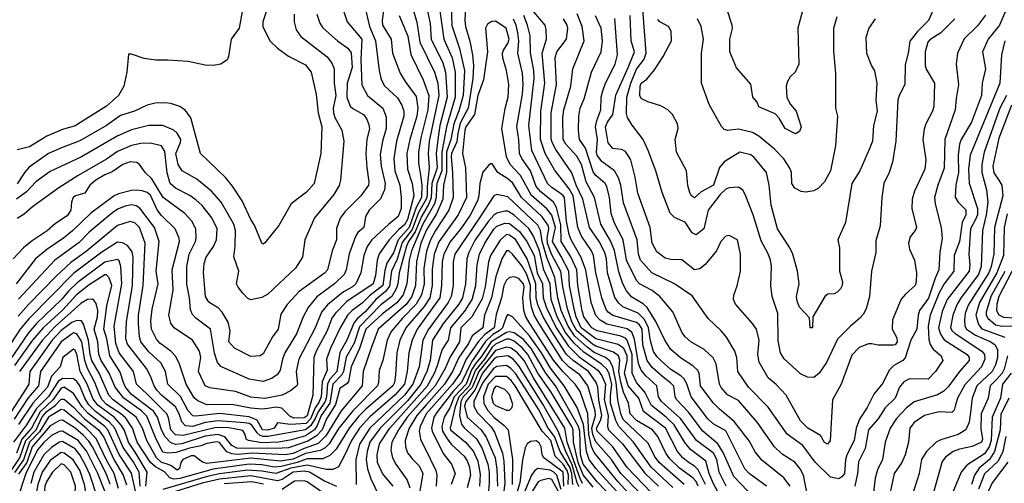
# Model space of a CAD drawing. Extents: x 501367 to 657802, y 482273 to 547541.
# Tile 219 of 256: x 579312 to 585591, y 489793 to 492749. Entities that reach past the tile are written whole.
import ezdxf

# ---------------------------------------------------------------- set-up
doc = ezdxf.new("R2010")
doc.units = 0

msp = doc.modelspace()

# ---------------------------------------------------------------- linework, layer by layer
at = {"layer": '0CON20XD'}
for points in [[(581766.9, 492995), (581843.7, 492733.7), (581862.4, 492605), (581957.6, 492415), (581977.1, 492345), (581984.6, 492265), (581923.8, 491975), (581916.1, 491895), (581922.7, 491805), (581910.9, 491685), (581910.3, 491625), (581904.6, 491605), (581855, 491519.7), (581815, 491410.4), (581751.7, 491328.3), (581718.7, 491221.3), (581682.6, 491145), (581669.5, 491050.5), (581644.5, 491015.5), (581582.3, 490965), (581515, 490886.2), (581460.9, 490839.1), (581442.9, 490815), (581397.2, 490705), (581352.6, 490627.4), (581333, 490505), (581291.9, 490458.1), (581273.8, 490426.2), (581268.2, 490345), (581260.1, 490315), (581215, 490249.5), (581196.2, 490206.2), (581169.2, 490160.8), (581135, 490134.7), (580895, 490090.6), (580865, 490090.7), (580845, 490097.7), (580825.1, 490115.1), (580792.8, 490162.8), (580775, 490173.4), (580745, 490179.1), (580578.3, 490191.7), (580495, 490180.8), (580415, 490156.1), (580369.6, 490159.6), (580345, 490184.4), (580329.3, 490235), (580305, 490279.7), (580215, 490354.8), (580188.8, 490385), (580168.4, 490415), (580146.2, 490476.2), (580119.2, 490525), (579999.2, 490679.2), (579988, 490715), (579991.8, 490821.8), (580030.2, 491055), (580034.3, 491235.7), (580027.9, 491267.9), (579998.4, 491308.4), (579966.9, 491326.9), (579935, 491329.8), (579835, 491266.4), (579657.1, 491132.9), (579369.1, 490840.9), (579314.9, 490775.1), (579204.4, 490605.6)], [(581894.8, 492885), (581929, 492725), (581935.7, 492625), (582009.6, 492475), (582026.4, 492415), (582037.2, 492255), (581991.8, 492075), (581977.4, 491985), (581968.5, 491895), (581973.8, 491805), (581940.7, 491705), (581936.5, 491613.5), (581919.6, 491570.4), (581873.2, 491495), (581833.7, 491396.3), (581791.2, 491335), (581777.8, 491305), (581731.2, 491135), (581723.1, 491065), (581713.5, 491036.5), (581685.5, 490984.5), (581615, 490930.8), (581478.3, 490791.7), (581443.7, 490686.3), (581392.5, 490597.5), (581376.3, 490505), (581366.4, 490483.6), (581308.5, 490425), (581289.6, 490305), (581234.5, 490225), (581209, 490161), (581191.7, 490135), (581135, 490095.7), (581045, 490070.1), (580963.7, 490056.3), (580855, 490051.9), (580770.8, 490065), (580755.8, 490075), (580750, 490105), (580735, 490129.5), (580645, 490146.3), (580565, 490148.1), (580355, 490097.5), (580305, 490102.8), (580274.6, 490135), (580261.1, 490211.1), (580249, 490235), (580125, 490362.3), (580055.8, 490425), (580037.8, 490505), (579946, 490625), (579923.6, 490683.6), (579913.6, 490795), (579962.8, 491065), (579955.6, 491175.6), (579945, 491212.5), (579935, 491220.5), (579855, 491202.8), (579678.3, 491071.7), (579622.2, 491017.8), (579578.5, 490965), (579418.5, 490811.5), (579367.1, 490752.9), (579192.7, 490497.3)], [(582156, 492875), (582150.8, 492745), (582154.8, 492705), (582182.3, 492612.3), (582198.7, 492525), (582204.5, 492455), (582202.3, 492375), (582170.7, 492185), (582120.1, 492089.9), (582105.9, 492024.1), (582099, 491971), (582065.7, 491895), (582063.3, 491875), (582072.3, 491775), (582075.7, 491615), (582047.2, 491535), (581962.7, 491405), (581931.3, 491345), (581905, 491272.9), (581888.2, 491161.8), (581891.2, 491065), (581873.6, 490995), (581840, 490935), (581751.9, 490845), (581680.1, 490759.9), (581654.4, 490705), (581626.5, 490575), (581605, 490512.5), (581600.2, 490435), (581592.7, 490415), (581435, 490256.1), (581347.7, 490145), (581285.3, 490044.7), (581259.9, 490020.1), (581228.6, 490001.4), (581135, 489982.3), (581055, 489946.6), (580974.9, 489934.9), (580785, 489952.7), (580505, 489919.6), (580477.1, 489927.1), (580425, 489967.3), (580405, 489968.5), (580351.8, 489945), (580338.7, 489925), (580331.7, 489888.3), (580315, 489877.8), (580275.7, 489905.7), (580246.7, 489916.7), (580215, 489925.1), (580184.3, 489955), (580123.4, 490065), (580094.2, 490145), (580054.4, 490215), (579907.2, 490325), (579880, 490355), (579819.1, 490495), (579771.8, 490575), (579761.3, 490615), (579751.4, 490705), (579718, 490808), (579705, 490828.8), (579675, 490830.6), (579645, 490818.7), (579575, 490767.1), (579517.6, 490705), (579375.2, 490505), (579368.8, 490425), (579352.6, 490397.4), (579235, 490216.2)], [(581979, 492899), (582015.5, 492625.5), (582068.5, 492505), (582087.6, 492415), (582088.4, 492255), (582032.9, 492065), (582003.4, 491905), (582004.5, 491785), (581972.3, 491705), (581969.5, 491679.5), (581967.8, 491615), (581956, 491575), (581882.9, 491445), (581809.6, 491275), (581796.1, 491215), (581780, 491065), (581756.2, 490993.8), (581716.5, 490943.5), (581625, 490873.5), (581519.5, 490775), (581478.3, 490651.7), (581425.2, 490535), (581408.6, 490441.4), (581400.9, 490429.1), (581353.3, 490396.7), (581324.9, 490295), (581287, 490233), (581268.6, 490205), (581240.9, 490135), (581205, 490094.9), (581148.2, 490061.8), (581025, 490019.2), (580945, 490014.3), (580697, 490017), (580663.4, 490035), (580619.7, 490089.7), (580575, 490104.9), (580495, 490093.7), (580345, 490044.2), (580305, 490039.9), (580273.2, 490053.2), (580239.7, 490089.7), (580216.6, 490135), (580190.3, 490215), (580164, 490254), (580025, 490360), (579986.6, 490405), (579973.8, 490435), (579952.5, 490502.5), (579885.5, 490605), (579866.2, 490715), (579849, 490775), (579868, 490925), (579898.5, 491055), (579882.3, 491102.3), (579865, 491121.6), (579855, 491122.9), (579755, 491057.6), (579674.5, 490995.5), (579585, 490898), (579461.8, 490785), (579393.6, 490705), (579278, 490545)], [(580904.4, 492865), (580862.2, 492735), (580862.8, 492702.8), (580890.6, 492650.6), (580906.9, 492615), (580955, 492566.9), (581026.5, 492516.5), (581135, 492460.5), (581170.9, 492415), (581201.9, 492271.9), (581216, 492155), (581238.4, 492065), (581232.7, 491895), (581190.5, 491705), (581139.6, 491650.4), (581043.1, 491575), (580965, 491436), (580873.9, 491326.1), (580865, 491317.5), (580855, 491323.3), (580808.8, 491438.8), (580785, 491476), (580730.8, 491595), (580668.5, 491688.5), (580625, 491743.3), (580465.4, 491895.4), (580403.2, 492123.2), (580369.8, 492169.8), (580333.3, 492195), (580274.5, 492214.5), (580235, 492220), (580175, 492216.7), (580125, 492204.4), (580044, 492165), (579955, 492137.5), (579865.5, 492074.5), (579695, 491977.3), (579577.6, 491932.4), (579495, 491895.9), (579372.2, 491807.8), (579343.5, 491776.5), (579295, 491703.4)], [(582060, 492905), (582067.4, 492712.6), (582115.4, 492565.4), (582147.5, 492425), (582139.6, 492265), (582112.4, 492167.6), (582079.6, 492085), (582062, 491985), (582033.7, 491905), (582033.8, 491776.2), (582013.6, 491695), (582010.7, 491605), (581969.7, 491510.3), (581905, 491409.5), (581870.6, 491325), (581842.2, 491207.8), (581834.9, 491055), (581812.3, 490985), (581775.9, 490934.1), (581597.4, 490775), (581555, 490660), (581503, 490505), (581495.2, 490415), (581361.9, 490255), (581264.3, 490095), (581215, 490047.2), (581125, 490015.5), (581055, 489982.4), (581005, 489973.9), (580795, 489985.2), (580705, 489977.5), (580665, 489980.1), (580633.5, 489993.5), (580585, 490053), (580567, 490057), (580505, 490046.1), (580468.5, 490031.5), (580395, 490017.1), (580310.2, 489990.2)], [(585641.3, 492905), (585559.2, 492715), (585487.8, 492625), (585451.5, 492545), (585471.6, 492435), (585448.7, 492345), (585445.9, 492265), (585380.8, 492095), (585315, 491985.5), (585304.4, 491955.6), (585296, 491885), (585298, 491775), (585280.5, 491695), (585276.5, 491616.5), (585295.4, 491585), (585345, 491535.7), (585345.4, 491505.4), (585321, 491455), (585304.3, 491335.7), (585270.7, 491245), (585269.2, 491145), (585207.7, 491065), (585175, 491006.7), (585117.3, 490865), (585104.8, 490795.2), (585109.5, 490709.5), (585118.1, 490678.1), (585137.3, 490647.3), (585188.9, 490605), (585199.4, 490575), (585152.5, 490505), (585105, 490456.7), (584985, 490458.2), (584949.6, 490440.4), (584922.5, 490405), (584893.7, 490336.3), (584831.8, 490275), (584786.3, 490203.7), (584724, 490135), (584703.8, 490015), (584660.9, 489929.1), (584654.7, 489855), (584636.9, 489775)], [(581515.9, 492815), (581542, 492705), (581580.6, 492615), (581603.8, 492425), (581617, 492367), (581638.2, 492328.2), (581719.9, 492249.9), (581748, 492205), (581761.6, 492165), (581760.8, 492135), (581715.2, 491975), (581696.5, 491865), (581704.8, 491785), (581735.7, 491695), (581745.2, 491615), (581744.8, 491545), (581724.2, 491495), (581662.5, 491442.5), (581557.6, 491345), (581527.2, 491302.8), (581505.7, 491245), (581487.7, 491135), (581455.3, 491065), (581433.1, 491045), (581376.8, 491013.2), (581275, 490930.8), (581237.1, 490885), (581196.7, 490785), (581091.4, 490585), (581074.7, 490505), (581083.1, 490425), (581078.6, 490415), (581037.8, 490382.2), (580985.8, 490355), (580875, 490334.4), (580785, 490341.7), (580688.3, 490378.3), (580525, 490402), (580494.5, 490414.5), (580452, 490505), (580466.8, 490595), (580457.9, 490635), (580414.4, 490705), (580295.7, 490785), (580274.6, 490814.6), (580262.1, 490865), (580290, 491025), (580284.7, 491155), (580330.5, 491335), (580328.8, 491355), (580302.1, 491415), (580215, 491500.7), (580187.2, 491537.2), (580145, 491630.3), (580125, 491646.2), (580092.9, 491657.1), (580055, 491662.6), (580025, 491659.6), (579942, 491638), (579914.8, 491625.2), (579764.2, 491515.8), (579648.1, 491401.9), (579590.4, 491355), (579485, 491284.7), (579412, 491225), (579289.4, 491065)], [(581061.5, 492785), (581061.5, 492735), (581075.3, 492685.3), (581105, 492641.9), (581272.6, 492512.6), (581301.8, 492471.8), (581316.1, 492435), (581317.6, 492345), (581328.4, 492265), (581311.1, 492185), (581311.7, 492155), (581320.2, 492125), (581365.2, 492045.2), (581379.2, 491975), (581358, 491725), (581349.1, 491690.9), (581314.8, 491635.2), (581192.5, 491485), (581129.4, 491345), (581114.5, 491235), (581069.5, 491165), (580895, 491000), (580855, 490977.9), (580785, 490962.5), (580765, 490973.5), (580735.4, 491005), (580703.9, 491043.9), (580694.6, 491065), (580710, 491145), (580677.8, 491237.8), (580686.7, 491305), (580688.2, 491405), (580677.6, 491445), (580595.6, 491585.6), (580535.6, 491655.6), (580442, 491732), (580347.8, 491785), (580321.2, 491825), (580307, 491895), (580336.7, 491965), (580339.2, 491985), (580315, 492026.2), (580295, 492045.4), (580225, 492074.1), (580135, 492074.7), (580025, 492045.8), (579933.5, 492006.5), (579705, 491874.7), (579505, 491781.1), (579415, 491714.6), (579355, 491651.9), (579291.8, 491605)], [(580733.7, 492825), (580710.5, 492695), (580659.3, 492625), (580644.2, 492515), (580635, 492493.8), (580594.3, 492465.7), (580545, 492457.5), (580495, 492460), (580385, 492482.3), (580255, 492491.8), (580180.7, 492490.7), (580105, 492500.8), (580025, 492530), (580005, 492530), (579995.4, 492415), (579975, 492324.2), (579941.8, 492265), (579865, 492198.4), (579665, 492072.5), (579585, 492048), (579485, 492007.1), (579375, 491938.2), (579295, 491919.5)], [(581207.5, 492785), (581226.4, 492726.4), (581245, 492696.7), (581338.5, 492615), (581405, 492568.5), (581425, 492536.9), (581431.5, 492445), (581400, 492345), (581398.3, 492255), (581418, 492198), (581435, 492181.8), (581505, 492144.4), (581525.3, 492115.3), (581539.1, 492079.1), (581542.2, 492055), (581524.7, 491985), (581518.1, 491895), (581525, 491806.7), (581537.6, 491715), (581535.3, 491695), (581487.1, 491625), (581385, 491524.5), (581356.3, 491483.7), (581332.9, 491417.1), (581331.1, 491345), (581305.3, 491275), (581274.6, 491155), (581255, 491132), (581094.5, 491015), (581016.8, 490933.2), (580977.7, 490872.3), (580959.2, 490775), (580923.8, 490726.2), (580865, 490618.6), (580845, 490605.7), (580785, 490601.5), (580681.4, 490655), (580644.5, 490695), (580654.7, 490764.7), (580641.5, 490821.5), (580603.7, 490883.7), (580578.7, 490908.7), (580518.1, 490948.1), (580496.9, 490985), (580483.4, 491135), (580488.9, 491195), (580501.5, 491235), (580547.3, 491302.7), (580566, 491346), (580570.7, 491415), (580536.6, 491485), (580474.4, 491564.4), (580435, 491600.7), (580397.5, 491627.5), (580305, 491674.2), (580271.6, 491705), (580253, 491773), (580237.7, 491907.7), (580215.2, 491945.2), (580145, 491961.2), (580085, 491960.6), (580025, 491946.9), (579935, 491909.3), (579865, 491859.5), (579685, 491756.3), (579562.1, 491677.9), (579392.7, 491555), (579341, 491509), (579295, 491482.5)], [(581634, 492825), (581624.1, 492745), (581626.1, 492715), (581680, 492625), (581689, 492535), (581738.9, 492408.9), (581768.9, 492355), (581838.9, 492258.9), (581850.8, 492185), (581843.8, 492135), (581798.5, 491985), (581780.2, 491895), (581784.8, 491795.2), (581815.2, 491705), (581825.2, 491625), (581785, 491474.8), (581765, 491441.5), (581729.4, 491410.6), (581668.5, 491345), (581604.2, 491255.8), (581591.6, 491215), (581581.6, 491118.4), (581565.3, 491065), (581398.3, 490951.7), (581325, 490878.9), (581302.3, 490845), (581271.5, 490765), (581202.2, 490635), (581188.3, 490595), (581181.3, 490355), (581145, 490223), (581125, 490210.3), (581059, 490209), (581035, 490220.5), (580982.7, 490272.7), (580945, 490279), (580895, 490270.7), (580855, 490266.5), (580785, 490272), (580665, 490296.3), (580505, 490294.1), (580447.8, 490317.8), (580425, 490337.1), (580373.5, 490425), (580328, 490558), (580304.4, 490604.4), (580276.2, 490636.2), (580205, 490686.5), (580183.1, 490713.1), (580152.7, 490775), (580148.8, 490828.8), (580156, 490904), (580195.3, 491065), (580180.9, 491145), (580201.6, 491335), (580171.1, 491425), (580077.1, 491547.1), (580055, 491562.5), (580025, 491568.3), (579985, 491560.8), (579935, 491540), (579895, 491510.2), (579755.4, 491394.6), (579691.2, 491328.8), (579534.7, 491215), (579303.3, 490966.7)], [(581376.2, 492805), (581400.4, 492735), (581494.1, 492625), (581486.9, 492495), (581493.1, 492333.1), (581529.6, 492265), (581628, 492185), (581649.1, 492129.1), (581648.1, 492055), (581625.2, 491975), (581611.4, 491888.6), (581616.9, 491815), (581642.7, 491705), (581638.6, 491665), (581612.2, 491607.8), (581539.2, 491535), (581517.7, 491495), (581507.1, 491425), (581468.5, 491391.5), (581453.4, 491366.6), (581413.6, 491256.4), (581392.5, 491155), (581380.2, 491125), (581319.3, 491065), (581207.5, 490982.5), (581150.6, 490915), (581118.4, 490855), (581077.7, 490745), (581003.2, 490625), (580987.3, 490585), (580971.6, 490515), (580953.8, 490485), (580918.2, 490461.8), (580865, 490442.3), (580775, 490456), (580595, 490538.2), (580573.1, 490563.1), (580553.7, 490623.7), (580528.8, 490775), (580435, 490845.4), (580412.5, 490872.5), (580401.3, 490901.3), (580395.3, 490975), (580376.7, 491063.3), (580376.5, 491175), (580392.6, 491255), (580433.1, 491335), (580436.9, 491355), (580434.6, 491415), (580408.9, 491465), (580364.4, 491514.4), (580225.9, 491615), (580154.8, 491734.8), (580113.3, 491773.3), (580075.6, 491825.6), (580058.4, 491838.4), (580015, 491842.1), (579968.6, 491825), (579900.5, 491779.5), (579855, 491760.8), (579796.2, 491725)], [(582721.7, 491791.7), (582662.4, 491895), (582633.5, 491985), (582635.2, 492165), (582660, 492345), (582644.4, 492535), (582670.3, 492625), (582670, 492685), (582663.2, 492713.2), (582555, 492841.9)], [(584225.3, 489775), (584185, 489827.7), (584045, 489939.6), (584002.6, 489992.6), (583963.5, 490063.5), (583868, 490188), (583775, 490265.3), (583735, 490306.9), (583653.5, 490415), (583645.3, 490495), (583634.8, 490514.8), (583605, 490542), (583525, 490592.2), (583465, 490646.2), (583424.7, 490705), (583368.6, 490825), (583313.2, 490913.2), (583287.8, 490937.8), (583215, 490980.6), (583180.7, 491020.7), (583158.4, 491065), (583132.3, 491142.3), (583105, 491278.2), (583079.7, 491339.7), (583017.7, 491445), (582977, 491615), (582924.5, 491714.5), (582895, 491826.2), (582865, 491878.7), (582795, 491955.8), (582777.3, 491985), (582776, 492125), (582781, 492175), (582826.2, 492325), (582838, 492435), (582910.7, 492615), (582898.8, 492705), (582865.8, 492785.8)], [(585137.4, 492812.6), (585108.2, 492745), (585036.8, 492673.2), (584987.3, 492612.7), (584977.5, 492535), (584958.6, 492461.4), (584955.3, 492335), (584920, 492265), (584911.5, 492235), (584899.2, 491975), (584878.3, 491841.7), (584855.6, 491775), (584823.3, 491705), (584810.5, 491615), (584797.9, 491435), (584771.4, 491338.6), (584772.1, 491265), (584742.7, 491145), (584730.5, 490985), (584708.8, 490905), (584689.9, 490870.1), (584670, 490845), (584606.6, 490793.4), (584527.4, 490712.6), (584456, 490564), (584408.9, 490495), (584375, 490468), (584335, 490470), (584291.7, 490491.7), (584186.5, 490586.5), (584162.3, 490625), (584148.8, 490701.2), (584145.4, 490875), (584109.5, 490985), (584101.5, 491055), (584106.1, 491175), (584099.2, 491215), (584085, 491255.8), (584039.7, 491339.8), (583988.8, 491505), (583938.8, 491635), (583922.2, 491662.2), (583895, 491681.5), (583835, 491677.5), (583815, 491667.5), (583779.1, 491635), (583701.6, 491535), (583674, 491415), (583625, 491378), (583600.7, 491390.7), (583555, 491457.5), (583488.3, 491488.3), (583459.6, 491515), (583408.3, 491648.3), (583369.2, 491785), (583320.4, 491915), (583287.9, 491985), (583217.4, 492077.4), (583188, 492125), (583180.3, 492150.3), (583183.7, 492255), (583209.7, 492345), (583245, 492433.6), (583292.9, 492497.1), (583307.6, 492535), (583285.4, 492815.4)], [(584304.6, 492805.4), (584274.3, 492695), (584280, 492465), (584256, 492415), (584226, 492385), (584208, 492355), (584200, 492325), (584202.7, 492252.7), (584227.5, 492207.5), (584264, 492165), (584295.8, 492065), (584284.2, 492035.8), (584258.3, 492021.7), (584193.8, 492055), (584155, 492121.2), (584128.8, 492148.8), (584025, 492192.5), (584013.6, 492223.6), (583986.7, 492255), (583975, 492337.5), (583881.7, 492441.7), (583840, 492545), (583840.8, 492625), (583857, 492693), (583855.5, 492715), (583819.2, 492825)], [(583685.4, 489785.4), (583639, 489879), (583615, 489902.9), (583575, 489928.7), (583540.8, 489955), (583507.3, 489995), (583429.2, 490145), (583289.9, 490249.9), (583259.4, 490335), (583191.3, 490415), (583167.9, 490495), (583185.4, 490575), (583185.3, 490605), (583165, 490652), (583128.2, 490678.2), (582985, 490715.1), (582892.8, 490785), (582860.5, 490855), (582848.9, 490895), (582817.3, 491055), (582812.6, 491145), (582765, 491240), (582710.1, 491335), (582729.1, 491425), (582705, 491501.7), (582672.7, 491542.7), (582575, 491627.6), (582505, 491754.7), (582439.5, 491825), (582415.6, 491875), (582387.3, 492055), (582407.4, 492182.6), (582427.5, 492255), (582430.3, 492335), (582416.7, 492425), (582393.1, 492503.1), (582390, 492535), (582395.9, 492554.1), (582425, 492596.7), (582432.3, 492625), (582413.3, 492695), (582345, 492740), (582321.7, 492738.3), (582295, 492720), (582282.5, 492695), (582294.1, 492545), (582270, 492365), (582233, 492265), (582212.1, 492145), (582157.2, 492065), (582150.3, 492045), (582134.8, 491895), (582155.2, 491804.8), (582161.2, 491615), (582107.2, 491505), (581985, 491333.2), (581955.4, 491255), (581941.7, 491158.3), (581942.2, 491055), (581927, 490975), (581890.3, 490919.7), (581773.6, 490785), (581735.2, 490704.8), (581715.6, 490625), (581709, 490485), (581701.6, 490435), (581691.9, 490415), (581518, 490265), (581475, 490220.4), (581412, 490145), (581329.7, 490010.3), (581289.6, 489970.4), (581245, 489949.7), (581145, 489948.1), (581081.7, 489925), (580979.5, 489900.5), (580935, 489895.5), (580855, 489910.3), (580775, 489916), (580545, 489884.1), (580333.3, 489823.3), (580295, 489819.6), (580268.5, 489828.5), (580235, 489865.5), (580177.8, 489897.8), (580146.7, 489926.7), (580061.5, 490055), (580031.8, 490145), (579988.7, 490208.7), (579955, 490238.6), (579865, 490296), (579837.4, 490325), (579821.8, 490351.8), (579791.6, 490435), (579744.3, 490525.7), (579727.9, 490575), (579706.8, 490695), (579675, 490745.2), (579655, 490753.1), (579575, 490696), (579443.3, 490505), (579432.1, 490415), (579365, 490337), (579277.1, 490202.9)], [(581732.1, 492775), (581787.1, 492645), (581805, 492527.1), (581884.8, 492364.8), (581920, 492265), (581914.9, 492175), (581869.5, 491995), (581853.8, 491905), (581854.8, 491835), (581868.3, 491758.3), (581877, 491695), (581874.5, 491615), (581839.2, 491550.8), (581795, 491423.3), (581724.1, 491345.9), (581695, 491263.1), (581653.9, 491196.1), (581640.2, 491149.8), (581627, 491055), (581542, 490988), (581495, 490941.2), (581431.6, 490895), (581403, 490865), (581354.9, 490785.1), (581294, 490655), (581268.1, 490585), (581272, 490515), (581240.9, 490439.1), (581233.7, 490345), (581219.1, 490309.1), (581196.5, 490273.5), (581166.6, 490205), (581137.7, 490175), (581038, 490168), (580955, 490178.8), (580934.6, 490145), (580895, 490131.3), (580860.4, 490135), (580825.4, 490195.4), (580775, 490216.8), (580585, 490238), (580435, 490220.9), (580415, 490223.2), (580385, 490254.7), (580337.2, 490347.2), (580255.3, 490425), (580241.7, 490505), (580211.1, 490561.1), (580135, 490631.8), (580084.8, 490695), (580075, 490726.7), (580068.8, 490808.8), (580069.2, 490865), (580099.8, 491055), (580112.1, 491325), (580075.2, 491425), (580045, 491454.1), (580015, 491462.9), (579935, 491436.5), (579735, 491271.4), (579638.2, 491201.8), (579545, 491114.8), (579367.7, 490932.3), (579302.3, 490857.7)], [(583804.8, 489665), (583735, 489794.6), (583708.8, 489855), (583686.8, 489935), (583589.5, 490009.5), (583552.7, 490052.7), (583486.3, 490165), (583434.9, 490214.9), (583340.1, 490290.1), (583298.4, 490375), (583244.8, 490435), (583217.2, 490495), (583216.9, 490615), (583186.2, 490706.2), (583175, 490717.8), (583145, 490731.7), (582993.3, 490765), (582961.2, 490785), (582940.2, 490810.2), (582909.3, 490855), (582897.5, 490892.5), (582870.3, 491055), (582863.5, 491155), (582826.5, 491236.5), (582765.4, 491335.4), (582761.8, 491441.8), (582735, 491551.8), (582715, 491585.2), (582635, 491650.9), (582605, 491684.8), (582568.4, 491785), (582512.8, 491865), (582498.4, 491895), (582494, 491984), (582481, 492069), (582517.7, 492275), (582522.8, 492335), (582518.3, 492408.3), (582489.2, 492535), (582494.3, 492615), (582488.6, 492665), (582477.8, 492715), (582461.5, 492751.5)], [(583816.5, 489775), (583772, 489865), (583757.1, 489945), (583736.6, 489985), (583626.8, 490065), (583526.4, 490206.4), (583405, 490315.3), (583386.2, 490345), (583374.2, 490415), (583305, 490477.5), (583274.4, 490514.4), (583257.9, 490557.9), (583232.8, 490712.8), (583215, 490756.6), (583185, 490777.3), (583055, 490808.1), (583013.6, 490833.6), (582985, 490862.5), (582956.6, 490946.6), (582922.5, 491152.5), (582892.1, 491232.1), (582828.9, 491345), (582815, 491380.5), (582799.4, 491465), (582785.5, 491615), (582775, 491629.3), (582705, 491678.7), (582678.1, 491705), (582576.8, 491915), (582558.5, 492075), (582593.1, 492375), (582589.8, 492425), (582568.8, 492538.8), (582566.5, 492646.5), (582550.3, 492715), (582525.6, 492775)], [(584074.5, 489775), (583963.8, 489855), (583936.2, 489885), (583815, 490128.5), (583735, 490172.9), (583699.2, 490205), (583594.2, 490345), (583566.9, 490426.9), (583549.1, 490459.1), (583528.8, 490478.8), (583465, 490519.4), (583402.9, 490572.9), (583375, 490600.7), (583354, 490634), (583335, 490701.4), (583321, 490785), (583296.6, 490836.6), (583255, 490878.9), (583158.4, 490918.4), (583132, 490942), (583106.7, 490976.7), (583061.1, 491135), (583053.7, 491225), (583042.7, 491265), (583007.8, 491335), (582946.3, 491425), (582902.8, 491605), (582860, 491695), (582832.2, 491772.2), (582731, 491921), (582707, 491965), (582700.6, 491989.4), (582701.6, 492155), (582735.2, 492335.2), (582725.8, 492505), (582738, 492545), (582798.7, 492625), (582806.8, 492695), (582801.9, 492715), (582779.3, 492755)], [(583082.5, 491512.5), (583073.4, 491615), (583056.9, 491685), (583044.6, 491705), (582985, 491755.3), (582969.3, 491779.3), (582919, 491929), (582880.9, 491985), (582875.3, 492045), (582877.1, 492135), (582885, 492184), (582910.3, 492245), (582958, 492415), (583020, 492545), (583028.9, 492615), (583019.5, 492695), (582983.4, 492773.4)], [(585471.7, 492778.3), (585419.7, 492710.3), (585335, 492627.9), (585291.5, 492535), (585284.6, 492465.4), (585298.8, 492335), (585282.7, 492247.3), (585278, 492175), (585211.7, 491985), (585207.4, 491802.6), (585167.6, 491695), (585146.5, 491615), (585149.1, 491575), (585186.9, 491425), (585194.5, 491355), (585180.5, 491265), (585173.7, 491155), (585148.9, 491101.1), (585106.5, 490973.5), (585050.2, 490895), (585041.6, 490865), (585032, 490775), (584994.8, 490705), (584957.4, 490592.6), (584943.4, 490575), (584886.3, 490543.7), (584855.8, 490515), (584815, 490431.4), (584757.8, 490362.2), (584716, 490276), (584667.5, 490202.5), (584646.7, 490145), (584633.8, 490065), (584586, 489974), (584577.2, 489942.8), (584570.7, 489855), (584555, 489834.2), (584535, 489822.1), (584481.8, 489831.8), (584385, 489927.1), (584305, 490034.6), (584205, 490107.1), (584085, 490278.5), (583958.7, 490405), (583891.5, 490505), (583884, 490595), (583872, 490635), (583820, 490725), (583784.7, 490764.7), (583703, 490843), (583599.2, 490989.1), (583488.1, 491065), (583342.1, 491135), (583271.6, 491215), (583257.4, 491255), (583248.9, 491345), (583161.4, 491581.4), (583144.8, 491695), (583129.9, 491739.9), (583105.5, 491785.5), (583024, 491845), (582994.8, 491885), (582990.8, 491905), (582997, 491985), (582983.2, 492065), (582993, 492107), (583016.7, 492175), (583020.3, 492255), (583029.7, 492295), (583047.4, 492345), (583108.4, 492465), (583124.3, 492525), (583106.1, 492756.1)], [(585274.4, 492755), (585185.2, 492664.8), (585115, 492620.9), (585102.3, 492605), (585086.9, 492545), (585086.2, 492456.2), (585093.2, 492433.2), (585146.5, 492345), (585140.5, 492195), (585132.5, 492165), (585091.1, 492085), (585079.8, 492050.2), (585071.8, 491985), (585090, 491855), (585084.5, 491795), (585017.3, 491655), (585002.9, 491605), (585000.5, 491545), (585030, 491425), (585022.9, 491405), (584990, 491365), (584979.4, 491325), (584985.6, 491285.6), (585018.6, 491215), (585030, 491135), (585028.5, 491075), (585021.1, 491055), (584960.2, 490999.8), (584933.4, 490966.6), (584878.6, 490835), (584875.7, 490775), (584905, 490721.2), (584907.3, 490695), (584895, 490676.9), (584885, 490673.1), (584785, 490673.1), (584745, 490683.1), (584725, 490681.4), (584665, 490659.2), (584619.1, 490610.9), (584551.1, 490425), (584495.6, 490325), (584479.5, 490065), (584463.1, 490043.1), (584445, 490054.2), (584418.8, 490098.8), (584337.1, 490145), (584291.3, 490191.3), (584198.5, 490355), (584135, 490422.2), (584084.5, 490465), (584026.8, 490565), (584018.9, 490615), (584027.5, 490705), (584009.5, 490775), (583985, 490811.9), (583877.1, 490935), (583864.4, 490965), (583865, 490992.5), (583887, 491053), (583908.9, 491145), (583908.9, 491255), (583888.8, 491345), (583835, 491372), (583815, 491369.2), (583782.9, 491335), (583754.2, 491275), (583681.9, 491188.1), (583649.1, 491160.9), (583615, 491154.5), (583535, 491218.1), (583465, 491219.5), (583428.3, 491228.3), (583375, 491269.4), (583345.9, 491325), (583332.2, 491425), (583252.8, 491642.8), (583235.9, 491745), (583208, 491855), (583175, 491909.5), (583150.4, 491920.4), (583095, 491928.2), (583065, 491962.9), (583047.6, 492065), (583060, 492095), (583093.2, 492145), (583113.1, 492266.9), (583192.7, 492445), (583232.9, 492545), (583211.2, 492615), (583204.2, 492775)], [(584766.2, 492753.8), (584725.7, 492695), (584706.7, 492635), (584712.5, 492535), (584744.4, 492455), (584763.4, 492423.4), (584776.9, 492345), (584770.5, 492235), (584780.6, 492165), (584756, 492075), (584751.1, 491975), (584728.1, 491921.9), (584670, 491785), (584618, 491705), (584578, 491455), (584530, 491345), (584539.2, 491295), (584539.2, 491145), (584558.3, 491078.3), (584556.5, 491055), (584545, 491032), (584525, 491012), (584505, 491002), (584465, 490998), (584445.7, 490984.3), (584370, 490855), (584366.4, 490783.6), (584352.5, 490785), (584348.3, 490848.3), (584285.5, 490915.5), (584269.4, 490955), (584265.7, 490985), (584283.1, 491065), (584271.1, 491145), (584241.5, 491255), (584222.2, 491295), (584144.5, 491415), (584103.4, 491566.6), (584091.2, 491695), (584073.1, 491775), (583995, 491871.4), (583975, 491886.9), (583905, 491904.5), (583805, 491843.2), (583775, 491807.1), (583735.3, 491695), (583658.4, 491651.6), (583615, 491612.9), (583596, 491625), (583584.5, 491644.5), (583571.7, 491691.7), (583563.1, 491785), (583501.1, 491905), (583491.1, 491985), (583510, 492055), (583505.8, 492085), (583474, 492145), (583444, 492175), (583399.7, 492199.7), (583316.3, 492226.3), (583275, 492246), (583266.9, 492265), (583267.5, 492325), (583274.5, 492345), (583310.5, 492369.5), (583360.5, 492429.5), (583415, 492514), (583468.1, 492615), (583465.6, 492675), (583450, 492705), (583393.3, 492735), (583380.5, 492750.5)], [(584522.8, 492767.2), (584502.1, 492692.1), (584502.1, 492547.9), (584514.4, 492405), (584514.4, 492185), (584526.9, 492135), (584513.1, 491945), (584481.5, 491785), (584445, 491716), (584405, 491674.4), (584375, 491658.5), (584325, 491650), (584295, 491654.5), (584255.3, 491675.3), (584236.2, 491705), (584232.7, 491775), (584222.4, 491802.4), (584185, 491860.9), (584124.4, 491924.4), (584025, 492007.1), (583985, 492030.7), (583895, 492051.8), (583825, 492041.8), (583805, 492048.1), (583787.6, 492067.6), (583707.8, 492207.8), (583659.5, 492345), (583659.5, 492535), (583671.8, 492625), (583657.5, 492705), (583633.7, 492753.7)], [(585594.7, 492615), (585572.6, 492525), (585563.1, 492345), (585373.3, 491885), (585362.3, 491795), (585366.9, 491706.9), (585420.7, 491545), (585419.6, 491505), (585407.4, 491475), (585375.2, 491415), (585365.2, 491255), (585370, 491185), (585366, 491145), (585225.2, 490965), (585195, 490888.1), (585172, 490785), (585183.7, 490743.7), (585207.5, 490707.5), (585354, 490615), (585365.9, 490595), (585365.9, 490575), (585304.1, 490505.9), (585232.8, 490407.2), (585205, 490380.9), (585165, 490357.4), (585015, 490312.9), (584966.5, 490275), (584903.8, 490206.2), (584863.4, 490145), (584830, 490055), (584814, 489945), (584781.8, 489878.2), (584766.3, 489825), (584755.8, 489735)], [(585605.1, 492264.9), (585562.5, 492185), (585461.6, 491905), (585447.4, 491825), (585448, 491775), (585476, 491664), (585484.7, 491585), (585475.2, 491505), (585450.6, 491405), (585444.1, 491175), (585425.8, 491125), (585315, 490977.5), (585289.8, 490935), (585262.2, 490865), (585248.1, 490785), (585258.3, 490765), (585277.7, 490747.7), (585448.2, 490635), (585463.3, 490615), (585466.9, 490585), (585444.2, 490535), (585338.2, 490421.8), (585293.1, 490335), (585277.7, 490285), (585269.8, 490260.2), (585255, 490244.2), (585175, 490248.9), (585082, 490225), (585015, 490180), (584987.9, 490145), (584979.1, 490055), (584958.4, 489975), (584937.6, 489925), (584889.1, 489855), (584856, 489705)], [(585635.5, 492204.5), (585556.1, 491993.9), (585517.5, 491815), (585523.7, 491773.7), (585555, 491725.3), (585574.3, 491695), (585582, 491625), (585527.3, 491425), (585522.8, 491255), (585506.9, 491175), (585492.9, 491135), (585360.8, 490929.2), (585340.4, 490875), (585335.7, 490835.7), (585338.4, 490795), (585350.3, 490775), (585407.6, 490737.6), (585505.5, 490695), (585533.2, 490675), (585546.9, 490645), (585547.4, 490595), (585535, 490548.5), (585513.6, 490505), (585416, 490415), (585386.3, 490335), (585375.2, 490245.2), (585366.3, 490183.7), (585345, 490134.1), (585296.7, 490103.3), (585185, 490069.8), (585155.5, 490055), (585093.6, 489996.4), (585062.9, 489945), (585047.1, 489855), (585002.7, 489715)], [(583638.4, 489775), (583624.5, 489804.5), (583605, 489827.6), (583520.2, 489890.2), (583458.1, 489948.1), (583431.3, 489985), (583381, 490091), (583347.8, 490135), (583245, 490193.6), (583204.9, 490234.9), (583193.3, 490305), (583163.1, 490373.1), (583145, 490438.5), (583133.4, 490505), (583138.8, 490578.8), (583129.4, 490605), (583098.5, 490628.5), (582985, 490666.5), (582965, 490679.3), (582865.3, 490765), (582833.6, 490823.6), (582804.5, 490905), (582775.5, 491045), (582762.8, 491142.8), (582703, 491253), (582676.5, 491325), (582674.3, 491355.7), (582687, 491415), (582683.2, 491435), (582642.7, 491492.7), (582512.6, 491615), (582456.4, 491706.4), (582425, 491734.3), (582360, 491775), (582325, 491830), (582315, 491830), (582300.7, 491819.3), (582265, 491776.7), (582246.4, 491705), (582239.8, 491625), (582230.2, 491595), (582185, 491503.5), (582128.1, 491421.9), (582056.5, 491333.5), (582015.8, 491255), (582005.5, 491205), (582001.2, 491055), (581990.7, 490975), (581846.3, 490775), (581813.4, 490706.6), (581793.7, 490625), (581783.4, 490505), (581764.5, 490425), (581705, 490356.1), (581545, 490217), (581479.5, 490145), (581426.7, 490065), (581386, 489974), (581345, 489898.2), (581308.4, 489881.6), (581265, 489881.9), (581145, 489909.6), (581041.4, 489888.6), (580945, 489854.9), (580855, 489870.3), (580765, 489876.8), (580585, 489853.7), (580515, 489838.9), (580225, 489753.2)], [(583997.3, 489697.3), (583866.1, 489836.1), (583798.7, 489988.7), (583764.2, 490044.2), (583669, 490125), (583576.6, 490246.6), (583501.6, 490325), (583491.2, 490345), (583482.8, 490412.8), (583465, 490432.4), (583415, 490468.8), (583345, 490532.3), (583312.3, 490575), (583286.2, 490676.2), (583280.2, 490775), (583265, 490804.5), (583245, 490818.3), (583095, 490864), (583065.3, 490885), (583052.2, 490902.2), (583024.8, 490975), (582985.7, 491134.3), (582971.3, 491245), (582958.1, 491275), (582895, 491368.9), (582870.4, 491425), (582841.5, 491625), (582815, 491669.8), (582721.7, 491791.7)], [(579796.2, 491725), (579757.9, 491695), (579727.8, 491642.2), (579668, 491625), (579653.6, 491615), (579642, 491585), (579636.7, 491535), (579615, 491498.5), (579539.7, 491450.3), (579487, 491403), (579384.8, 491335.2), (579335, 491294.6), (579270.4, 491225)], [(583548.3, 489785), (583390.4, 489925), (583360.8, 489965), (583319.8, 490049.8), (583160.7, 490200.7), (583145, 490236.2), (583125.3, 490325.3), (583116.1, 490436.1), (583095, 490534), (583074.5, 490574.5), (583047.4, 490595), (582975, 490627.8), (582930.5, 490660.5), (582852.1, 490732.1), (582808.9, 490795), (582764.9, 490895), (582744, 490976), (582725, 491106.2), (582673.3, 491233.3), (582642.5, 491335), (582632.6, 491405), (582615, 491438.7), (582425, 491619.2), (582355, 491634.6), (582335, 491625.5), (582244, 491486), (582087.3, 491255), (582075.2, 491205), (582075.2, 491055), (582064.1, 490985), (582044.5, 490945), (581917.5, 490772.5), (581881.7, 490705), (581858.2, 490535), (581818.6, 490425), (581765, 490355.8), (581545.2, 490145), (581477.8, 490042.2), (581454.5, 489944.5), (581457.7, 489785)], [(583476.8, 489766.8), (583337.8, 489895), (583226.1, 490056.1), (583131.5, 490155), (583113.6, 490193.6), (583079.9, 490305), (583078.6, 490351.4), (583087.4, 490425), (583070.9, 490490.9), (583058, 490518), (583022.4, 490552.4), (582908.8, 490628.8), (582846.7, 490686.7), (582793.1, 490755), (582738.4, 490855), (582700.7, 490965), (582693.9, 491065), (582654.9, 491154.9), (582627.5, 491275), (582588.7, 491368.7), (582557.4, 491417.4), (582465, 491503.7), (582425, 491527.6), (582405, 491528.5), (582355, 491515.8), (582335, 491503.3), (582301, 491465), (582217.2, 491345), (582175.6, 491265), (582162, 491225), (582154.4, 491065), (582135.9, 490975), (582111.7, 490935), (582013.8, 490815), (581944.5, 490705), (581928.7, 490575), (581908.9, 490505), (581870.7, 490425), (581785, 490319.3), (581610.2, 490145), (581545.5, 490055), (581527.2, 489995), (581520.8, 489945), (581529.3, 489885), (581551.5, 489821.5), (581601.4, 489715)], [(584335, 489712.5), (584309.2, 489845), (584289.7, 489885), (584255, 489926.9), (584175, 489978.2), (584126, 490026), (584015, 490183.8), (583895, 490321.5), (583826.4, 490356.4), (583785, 490403.5), (583774.2, 490425), (583753.8, 490553.8), (583735, 490593.5), (583676.9, 490646.9), (583592.5, 490695), (583555, 490727.5), (583535, 490756), (583476.2, 490886.2), (583394.6, 490985), (583345, 491023.4), (583265, 491064.7), (583245.8, 491085.8), (583180.4, 491215), (583161, 491345), (583105, 491451.1), (583082.5, 491512.5)], [(585608.5, 491511.5), (585588.7, 491425), (585584.9, 491245.1), (585543.7, 491135), (585432.1, 490945), (585408.5, 490865), (585426, 490806), (585447.5, 490777.5), (585594.4, 490724.4)], [(581693.3, 489775), (581625, 489855.5), (581593.2, 489925), (581591.1, 489975), (581605.9, 490045), (581672, 490145), (581912.4, 490415), (581956.9, 490495), (581976, 490545), (582006.1, 490643.9), (582046.9, 490705), (582061.3, 490785), (582149.7, 490890.3), (582197.9, 490965), (582221.4, 491055), (582228.8, 491185), (582244.5, 491255), (582277.8, 491325), (582335, 491414.1), (582355, 491432), (582405, 491452.3), (582435, 491448.6), (582498, 491398), (582545.7, 491335.7), (582592.2, 491245), (582612.3, 491135), (582645.2, 491064.8), (582650.1, 490975), (582671.6, 490911.6), (582733.2, 490785), (582809.4, 490669.4), (582879.9, 490599.9), (582997.4, 490515), (583025, 490478.8), (583048.4, 490425), (583039.8, 490325), (583064.1, 490225), (583061, 490155), (583066.4, 490135), (583156.7, 490045), (583297.9, 489857.9), (583384.5, 489774.5)], [(583339.6, 489735), (583185, 489894.8), (583095.1, 490025.1), (582994.9, 490125), (582990.8, 490145), (583016.1, 490193.9), (583024.3, 490225), (583005.8, 490325), (582999.2, 490405), (582988.5, 490435), (582939.3, 490505), (582840.7, 490575), (582798.4, 490615), (582705, 490760.2), (582648.9, 490855), (582615, 490931.3), (582605.7, 490975), (582602.7, 491065), (582547.2, 491225), (582474.8, 491345), (582435, 491375.6), (582415, 491378.4), (582375, 491343.6), (582314.1, 491245.9), (582301, 491205), (582278.9, 491045), (582260.8, 490969.2), (582195.4, 490854.6), (582125.6, 490785), (582116.1, 490695), (582053.6, 490595), (582025.1, 490525), (581962.1, 490415), (581783.1, 490215), (581726.4, 490135), (581685.6, 490055), (581678.9, 490005), (581688.6, 489955), (581709.7, 489915), (581783.5, 489813.5), (581799.1, 489765)], [(583264.4, 489735), (583144.9, 489854.9), (583084.9, 489944.9), (582985, 490057.6), (582965.9, 490105), (582959.6, 490145), (582982.7, 490225), (582982.2, 490255), (582935.5, 490415), (582883.9, 490485), (582815, 490534.5), (582773.5, 490575), (582623.2, 490813.2), (582592.4, 490865), (582575.4, 490915.4), (582567.2, 490975), (582569.2, 491055), (582545, 491124.8), (582515, 491177.3), (582454, 491255), (582430.6, 491275), (582415, 491274.7), (582387, 491225), (582348, 491112), (582321.1, 490975), (582275.2, 490865), (582264.8, 490785), (582197.1, 490732.9), (582172.8, 490685), (582111.9, 490595), (582070.7, 490505), (582019.9, 490425), (581905.1, 490295), (581843.8, 490225), (581794.5, 490145), (581770.6, 490065), (581771.6, 490025), (581785, 489986.9), (581816.2, 489946.2), (581860, 489905), (581882.7, 489855), (581862.4, 489745)], [(585665, 491191.5), (585556.5, 490985), (585543.6, 490935), (585540.7, 490895), (585556.4, 490866.4), (585585, 490852.1), (585655, 490847.9)], [(583283.1, 489633.1), (583125, 489804.8), (582975, 489988.9), (582958.2, 490028.2), (582940.4, 490105), (582934.6, 490235), (582885, 490377.7), (582854.3, 490425), (582774.9, 490504.9), (582715, 490579.2), (582565, 490811.2), (582539.4, 490855), (582526.8, 490895), (582520.5, 490975), (582528.4, 491045), (582525, 491065.9), (582495, 491098.9), (582465, 491108.6), (582435, 491104.7), (582415, 491088.2), (582399.7, 491055), (582384.5, 490975), (582349.8, 490870.2), (582336.7, 490785), (582278.8, 490741.2), (582235.1, 490694.9), (582159.6, 490585), (582120, 490495), (582070.9, 490425), (581904.6, 490235), (581864.8, 490155), (581858.1, 490125), (581866.7, 490075), (581929.4, 489949.4), (581964.8, 489875), (581971, 489845), (581966.9, 489775)], [(585593.9, 491143.9), (585505.6, 490985), (585475.2, 490885), (585475.9, 490865), (585485.6, 490845), (585534.2, 490804.2), (585575, 490795.4), (585655, 490797)], [(580310.2, 489990.2), (580254.8, 489984.8), (580225, 489991.2), (580182.1, 490075), (580121.9, 490221.9), (580087.7, 490255), (579974.8, 490335), (579920.3, 490405), (579883, 490495), (579830.8, 490575), (579815.8, 490615), (579810.6, 490695), (579785.8, 490775), (579808.7, 490855), (579809.1, 490895), (579798.6, 490938.6), (579785, 490960.7), (579775, 490966.4), (579745, 490965.2), (579701.2, 490938.8), (579537.2, 490792.8), (579455, 490704.4), (579310.9, 490505)], [(583206.8, 489645), (582985, 489887.3), (582943.6, 489945), (582925.3, 489995.3), (582907.2, 490167.2), (582866.1, 490276.1), (582783.9, 490415), (582697, 490527), (582639, 490625), (582562.9, 490732.9), (582455, 490853.9), (582425, 490869.5), (582415, 490857.8), (582390, 490785), (582369.5, 490765), (582329.2, 490740.8), (582281.9, 490698.1), (582191.8, 490568.2), (582129.7, 490435), (582077.9, 490382.1), (581975, 490251.5), (581952.7, 490215), (581938.3, 490145), (581942.7, 490125), (582012.8, 489982.8), (582065.9, 489915), (582087.7, 489855), (582063.2, 489785)], [(583146, 489646), (582995, 489803.4), (582905, 489915.2), (582887.9, 489975), (582883.2, 490125), (582875.9, 490155.9), (582728.2, 490415), (582665.9, 490495.9), (582572.6, 490652.6), (582525, 490708.9), (582465, 490752.4), (582435, 490759.3), (582415, 490755.6), (582317.6, 490695), (582255, 490600.4), (582220.5, 490559.5), (582193.6, 490516.4), (582158.4, 490425), (582083.1, 490345), (582055, 490275.2), (582018.8, 490215), (582004.1, 490155), (582008.8, 490125), (582036.7, 490076.7), (582065, 490041), (582146.1, 489966.1), (582165, 489936.2), (582180.3, 489895), (582186.2, 489845), (582164.3, 489765)], [(582968.9, 489768.9), (582905, 489847.3), (582873.3, 489925), (582843.1, 490055), (582840.1, 490135), (582832.3, 490155), (582700.3, 490375), (582616.7, 490495), (582551.6, 490615), (582516.3, 490656.3), (582465, 490698.6), (582435, 490711), (582415, 490711.2), (582345, 490679.6), (582325, 490661.8), (582275, 490584.1), (582218.3, 490515), (582177.8, 490412.2), (582111.5, 490345), (582088.8, 490281.2), (582057.2, 490145), (582059.3, 490135), (582155.2, 490055), (582206, 489996), (582233.3, 489935), (582248.3, 489851.7), (582244.2, 489775.8)], [(580115.5, 489775), (580124.3, 489865), (580052.9, 489985), (580005.4, 490055), (579980.3, 490130.3), (579961.7, 490161.7), (579914, 490214), (579810.6, 490290.6), (579779.5, 490329.5), (579742.6, 490425), (579698.1, 490505), (579675, 490615.5), (579665, 490640.4), (579655, 490648.5), (579587.7, 490595), (579570.4, 490535), (579514.6, 490475.4), (579488.1, 490405), (579396.1, 490303.9), (579305, 490168.8)], [(582901.7, 489791.7), (582885, 489824.5), (582802.4, 490055), (582788.4, 490145), (582588.6, 490465), (582528.7, 490575), (582487.1, 490625), (582445, 490654.9), (582415, 490661.8), (582345, 490639.2), (582239.3, 490505), (582197, 490403), (582140.5, 490345), (582123.8, 490315), (582115.6, 490225.6), (582129.7, 490170.3), (582145.9, 490145.9), (582225.5, 490075.5), (582261.8, 490015), (582296.8, 489915), (582304.9, 489865), (582305.7, 489795), (582300.4, 489745)], [(582879.7, 489769.7), (582866.4, 489796.4), (582835, 489910.5), (582794.8, 489994.8), (582746, 490126), (582647.4, 490297.4), (582495, 490542), (582459.4, 490585), (582425, 490606.4), (582355, 490597.2), (582335, 490583.5), (582263.5, 490495), (582213.6, 490386.4), (582155.7, 490315), (582148.9, 490285), (582165.8, 490215), (582255.2, 490135), (582287.2, 490087.2), (582342.9, 489955), (582355, 489882.5), (582358.1, 489775)], [(585610.7, 490605), (585589.7, 490520.3), (585577, 490495), (585542.9, 490457.1), (585500.7, 490415), (585488.7, 490335), (585442.8, 490235), (585440.6, 490140.6), (585450.7, 490075), (585445, 490055.6), (585385, 490028.4), (585305, 490011.2), (585265, 489995.9), (585215, 489958.8), (585195, 489932), (585130, 489705)], [(582838.7, 489785), (582832.9, 489855), (582819.3, 489895), (582757.8, 489995), (582721.8, 490091.8), (582682.6, 490145), (582620, 490265), (582475, 490490.4), (582444.4, 490525), (582415, 490544.1), (582355, 490538), (582335, 490526.9), (582265, 490436.1), (582208.2, 490315), (582207.2, 490285), (582231.6, 490241.6), (582315.6, 490155), (582339.5, 490119.5), (582389.7, 489985), (582399, 489935), (582406, 489795), (582397.7, 489725)], [(580080.1, 489775), (580073, 489865), (580035, 489932.3), (579971.8, 490021.8), (579918.1, 490145), (579883.5, 490183.5), (579795, 490250.5), (579752.3, 490292.3), (579726.5, 490335), (579694.8, 490415), (579675, 490442.7), (579655, 490458.1), (579585, 490460.7), (579557.6, 490442.4), (579495, 490345.5), (579419.3, 490270.7), (579354.9, 490165.1), (579271, 490055)], [(582808.6, 489785), (582810.7, 489845), (582803.5, 489875), (582775, 489916.5), (582725.9, 489965.9), (582698, 490065), (582644.4, 490124.4), (582471.7, 490415), (582445, 490449.5), (582415, 490473), (582345, 490474.9), (582300.1, 490425), (582270.2, 490345), (582272.2, 490302.2), (582297.7, 490257.7), (582335, 490214), (582402.1, 490162.1), (582426.6, 490135), (582454, 489945), (582452.7, 489785)], [(585633.8, 490495), (585578.9, 490425), (585567, 490335), (585512.8, 490215), (585505.8, 490065.8), (585493.9, 490025), (585465, 489980.9), (585350.7, 489909.3), (585314.7, 489865), (585235.9, 489675)], [(580054.3, 489724.3), (580025, 489857.2), (579945, 489977.1), (579874.1, 490135), (579855, 490155.9), (579747.9, 490237.9), (579710.6, 490280.6), (579655, 490365.8), (579595, 490405.9), (579575, 490400.4), (579523.5, 490325), (579441.8, 490248.2), (579386.8, 490145), (579326.2, 490075), (579292.2, 489985)], [(582435, 490260), (582450.6, 490275), (582456, 490295), (582435, 490359.2), (582405, 490391.8), (582355, 490411.6), (582345, 490409.7), (582335, 490396.2), (582320.9, 490345), (582330.9, 490305), (582345, 490289.5), (582415, 490260), (582435, 490260)], [(585620, 490335), (585568.7, 490231.3), (585565, 490134.4), (585527.8, 489995), (585497, 489945), (585429.8, 489890.2), (585399.6, 489845), (585381.7, 489785)], [(579253.5, 489866.5), (579313.4, 489955), (579350.6, 490065), (579415.8, 490135), (579455, 490216.5), (579485, 490251.7), (579539.6, 490290.4), (579575, 490328.8), (579595, 490329.1), (579655, 490278), (579725.1, 490205.1), (579813.2, 490135), (579847.5, 490087.5), (579871.7, 490035), (579912.4, 489945), (579971, 489845), (579993.4, 489783.4)], [(579940.9, 489759.1), (579913.7, 489855), (579865, 489940.5), (579798.7, 490078.7), (579735.5, 490145), (579595, 490258.6), (579575, 490263.2), (579495, 490215.7), (579438.4, 490121.6), (579373.5, 490055), (579336.6, 489943.4), (579279.1, 489860.9)], [(579888, 489788), (579863.8, 489855), (579776.3, 490026.3), (579752.5, 490062.5), (579718.3, 490098.3), (579665, 490143.6), (579585, 490195.2), (579565, 490193.4), (579505, 490160.2), (579390.8, 490025), (579356.6, 489925), (579305, 489850.7)], [(579855, 489741.8), (579810.8, 489855), (579739.6, 489995), (579684.8, 490065), (579585, 490125.2), (579565, 490122.5), (579515, 490097), (579465, 490053.1), (579425, 490005.7), (579350.7, 489855), (579290.4, 489675)], [(585599.4, 490090.6), (585581, 489995), (585551.8, 489935), (585465, 489852.5), (585425, 489755.3)], [(579810.6, 489695), (579759.4, 489849.4), (579734.3, 489905), (579695.7, 489975), (579665, 490012.8), (579585, 490058.8), (579565, 490054.5), (579515.8, 490024.2), (579465.8, 489974.2), (579402.6, 489865), (579382.7, 489792.7)], [(582782.4, 489775), (582777, 489865), (582654.9, 489954.9), (582643.7, 489975), (582636.7, 490025), (582625, 490051.5), (582605, 490064.6), (582569.4, 490060.6), (582548.6, 490045), (582535, 490020), (582518.3, 489941.7), (582502, 489795), (582459.5, 489655)], [(579585, 489594.8), (579665, 489601), (579707.7, 489612.3), (579735, 489638.9), (579743.2, 489676.8), (579725.1, 489785.1), (579696.1, 489876.1), (579651.9, 489941.9), (579595, 489984.8), (579575, 489989.1), (579505, 489938.3), (579455, 489863.7), (579427.6, 489785), (579409, 489679), (579417.4, 489647.4), (579450.6, 489620.6), (579495, 489606.9), (579585, 489594.8)], [(579575, 489647.7), (579605, 489653.1), (579645, 489673.2), (579663.3, 489695), (579668.4, 489775), (579638.5, 489865), (579595, 489910.2), (579575, 489916.4), (579521.2, 489865), (579484, 489806), (579471.2, 489775), (579467.8, 489715), (579477.5, 489685), (579503, 489663), (579575, 489647.7)], [(585612.2, 489927.8), (585514, 489796), (585466.7, 489695)], [(581335, 489772.7), (581255, 489807.2), (581158.8, 489865), (581125, 489870.4), (581055, 489864.1), (580985, 489816.2), (580955, 489807.9), (580785, 489839.8), (580585, 489818.7), (580475, 489794.7), (580225, 489714.7)], [(582765, 489754.3), (582736.4, 489845), (582717, 489865), (582695, 489875.9), (582615, 489887), (582596.2, 489873.8), (582574.6, 489845.4), (582478.6, 489611.4)], [(580867.3, 489787.3), (580791.6, 489801.6), (580615, 489789)], [(581286, 489705), (581145, 489802.8), (581125, 489807.9), (581065, 489806.7), (580985, 489753.5)], [(582775, 489689.9), (582705, 489816.6), (582685, 489822.6), (582635, 489811.9), (582617.8, 489802.2), (582575.6, 489735)]]:
    msp.add_lwpolyline(points, dxfattribs=at)

doc.saveas('drawing.dxf')
